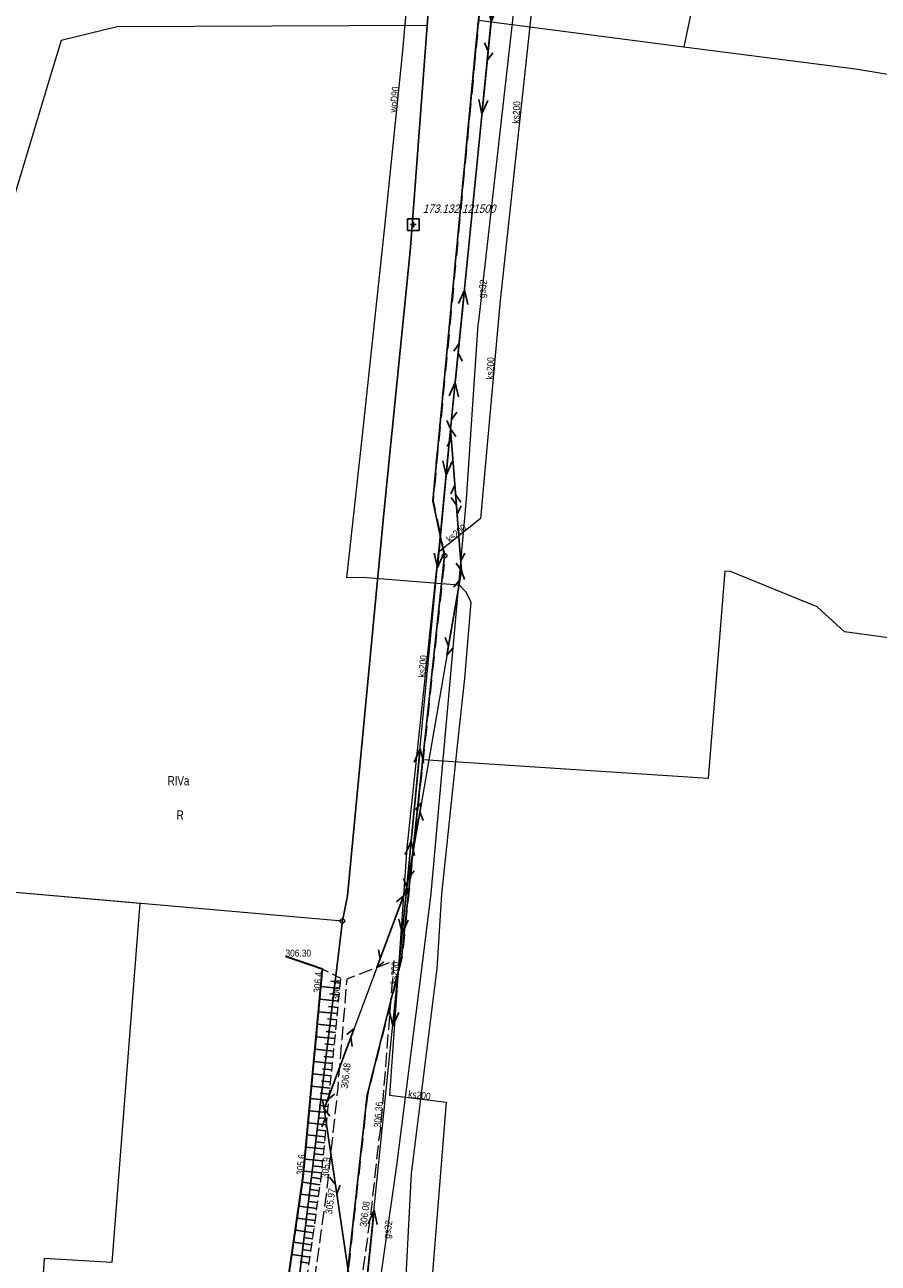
# Model space of a CAD drawing. Header units: metres. Extents: x 7423100 to 7429434, y 5527887 to 5533362.
# Tile 15 of 40: x 7426941 to 7427033, y 5531411 to 5531544. Entities that reach past the tile are written whole.
import ezdxf
from ezdxf.enums import TextEntityAlignment as Align

# ---------------------------------------------------------------- set-up
doc = ezdxf.new("R2010")
doc.units = ezdxf.units.M
doc.header["$MEASUREMENT"] = 0
for name, pattern in [('1.0_0.5', [1.5, 1, -0.5]), ('1.5_0.5', [2, 1.5, -0.5]), ('1.5_1.0', [2.5, 1.5, -1]), ('219-500', [0]), ('suep_nn_500', [0]), ('sutp_500', [0])]:
    doc.linetypes.add(name, pattern=pattern)
doc.layers.get('0').update_dxf_attribs({"color": 2, "linetype": 'CONTINUOUS', "lineweight": 5})
for name, color, linetype in [('000 Inne (niezydentyfikowane)', 7, 'CONTINUOUS'), ('202-punkt graniczny', 7, 'CONTINUOUS'), ('203-punkt graniczny', 7, 'CONTINUOUS'), ('209-oznaczenie konturu klasyfikacyjnego', 7, 'CONTINUOUS'), ('210-oznaczenie konturu użytku gruntowego', 7, 'CONTINUOUS'), ('216-obręb ewidencyjny', 7, 'CONTINUOUS'), ('217-kontur klasyfikacyjny', 7, 'CONTINUOUS'), ('218-kontur użytku gruntowego', 7, 'CONTINUOUS'), ('219-działka ewidencyjna', 7, 'CONTINUOUS'), ('jezdnia', 7, 'CONTINUOUS'), ('ogrodzenie trwałe', 7, 'CONTINUOUS'), ('pikieta naturalna', 7, 'CONTINUOUS'), ('pikieta naturalna-Atr2', 7, 'CONTINUOUS'), ('pikieta sztuczna', 7, 'CONTINUOUS'), ('pikieta sztuczna-Atr2', 7, 'CONTINUOUS'), ('przewód elektroenergetyczny niskiego napięcia', 7, 'CONTINUOUS'), ('przewód gazowy', 7, 'CONTINUOUS'), ('przewód gazowy-Atr1', 7, 'CONTINUOUS'), ('przewód kanalizacyjny', 7, 'CONTINUOUS'), ('przewód kanalizacyjny-Atr1', 7, 'CONTINUOUS'), ('przewód telekomunikacyjny napowietrzny', 7, 'CONTINUOUS'), ('przewód wodociągowy', 7, 'CONTINUOUS'), ('przewód wodociągowy-Atr1', 7, 'CONTINUOUS'), ('skarpa nieumocniona', 7, 'CONTINUOUS'), ('Szczegółowa osnowa geodezyjna pozioma', 7, 'CONTINUOUS'), ('Szczegółowa osnowa geodezyjna pozioma-Atr103', 7, 'CONTINUOUS')]:
    doc.layers.add(name, color=color, linetype=linetype)
doc.styles.get("Standard").update_dxf_attribs({"font": 'Working1250.shx', "width": 0.75})
doc.linetypes.add('902-500', pattern='A,3.75,0,[1,ksztalty.shx,S=0.5,R=0,X=0,Y=0],3.75', length=7.5)

# ---------------------------------------------------------------- blocks, each defined once
blk = doc.blocks.new('202')
at = {"color": 0, "linetype": 'Continuous', "lineweight": 0}
blk.add_circle((0, 0), 0.25, dxfattribs=at)
blk = doc.blocks.new('203')
at = {"linetype": 'Continuous', "lineweight": 0}
h = blk.add_hatch(color=0, dxfattribs=at)
edge = h.paths.add_edge_path()
edge.add_arc((0, 0), 0.045, 0, 360)
blk = doc.blocks.new('SUEP1')
at = {"color": 0, "linetype": 'Continuous'}
for p, q in [((0, 0), (5, 0)), ((5, 0), (3.5, 0.5)), ((5, 0), (3.5, -0.5)), ((5, 0), (15, 0)), ((15, 0), (13.5, 0.5)), ((15, 0), (13.5, -0.5))]:
    blk.add_line(p, q, dxfattribs=at)
blk = doc.blocks.new('SUTP')
at = {"color": 0, "linetype": 'Continuous'}
for p, q in [((0, 0), (0.866, 0.5)), ((0, 0), (9.232, 0)), ((1.866, -0.5), (1, 0)), ((7.366, -0.5), (8.232, 0)), ((9.232, 0), (8.366, 0.5))]:
    blk.add_line(p, q, dxfattribs=at)
blk = doc.blocks.new('PW01')
at = {"linetype": 'Continuous', "lineweight": 13}
h = blk.add_hatch(color=0, dxfattribs=at)
edge = h.paths.add_edge_path()
edge.add_arc((0, 0), 0.045, 0, 360)
blk = doc.blocks.new('OSSP')
at = {"color": 0}
for p, q in [((-0.626, 0.625), (-0.626, -0.625)), ((-0.626, 0.625), (-0.626, -0.625)), ((0.624, 0.625), (-0.626, 0.625)), ((0.624, 0.625), (-0.626, 0.625)), ((0.3, 0), (-0.3, 0)), ((0.3, 0), (-0.3, 0)), ((0, -0.3), (0, 0.3)), ((0, -0.3), (0, 0.3)), ((0.624, -0.625), (0.624, 0.625)), ((0.624, -0.625), (0.624, 0.625)), ((-0.626, -0.625), (0.624, -0.625)), ((-0.626, -0.625), (0.624, -0.625))]:
    blk.add_line(p, q, dxfattribs=at)

msp = doc.modelspace()

# ---------------------------------------------------------------- linework, layer by layer
at = {"layer": '000 Inne (niezydentyfikowane)', "color": 7, "linetype": 'Continuous', "lineweight": 25, "flags": 128}
for points in [[(7426974.9, 5531441.2), (7426973.87, 5531441.3)], [(7426974.83, 5531440.52), (7426972.79, 5531440.72)], [(7426974.77, 5531439.84), (7426973.74, 5531439.94)], [(7426974.7, 5531439.16), (7426972.66, 5531439.36)], [(7426974.63, 5531438.48), (7426973.61, 5531438.58)], [(7426974.56, 5531437.81), (7426972.53, 5531438.01)], [(7426974.5, 5531437.13), (7426973.48, 5531437.23)], [(7426974.43, 5531436.46), (7426972.41, 5531436.66)], [(7426974.36, 5531435.78), (7426973.35, 5531435.88)], [(7426974.3, 5531435.11), (7426972.28, 5531435.31)], [(7426974.23, 5531434.44), (7426973.22, 5531434.54)], [(7426974.16, 5531433.77), (7426972.16, 5531433.97)], [(7426974.1, 5531433.11), (7426973.1, 5531433.2)], [(7426974.03, 5531432.44), (7426972.03, 5531432.64)], [(7426973.97, 5531431.77), (7426972.97, 5531431.87)], [(7426973.9, 5531431.11), (7426971.91, 5531431.31)], [(7426973.84, 5531430.45), (7426972.84, 5531430.55)], [(7426973.77, 5531429.79), (7426971.79, 5531429.98)], [(7426973.7, 5531429.13), (7426972.71, 5531429.23)], [(7426973.64, 5531428.47), (7426971.66, 5531428.66)], [(7426973.57, 5531427.81), (7426972.59, 5531427.91)], [(7426973.51, 5531427.16), (7426971.54, 5531427.35)], [(7426973.44, 5531426.5), (7426972.46, 5531426.6)], [(7426973.38, 5531425.85), (7426971.42, 5531426.04)], [(7426973.31, 5531425.2), (7426972.34, 5531425.29)], [(7426973.25, 5531424.55), (7426971.3, 5531424.74)], [(7426973.19, 5531423.9), (7426972.21, 5531423.99)], [(7426973.12, 5531423.25), (7426971.18, 5531423.44)], [(7426973.06, 5531422.6), (7426972.09, 5531422.7)], [(7426972.99, 5531421.96), (7426971.06, 5531422.15)], [(7426972.93, 5531421.31), (7426971.96, 5531421.41)], [(7426972.71, 5531419.39), (7426970.79, 5531419.65)], [(7426972.87, 5531420.67), (7426970.94, 5531420.86)], [(7426972.8, 5531420.03), (7426971.84, 5531420.16)], [(7426972.53, 5531418.1), (7426970.6, 5531418.37)], [(7426972.62, 5531418.74), (7426971.66, 5531418.88)], [(7426972.35, 5531416.81), (7426970.42, 5531417.08)], [(7426972.44, 5531417.46), (7426971.48, 5531417.59)], [(7426972.17, 5531415.52), (7426970.23, 5531415.79)], [(7426972.26, 5531416.17), (7426971.29, 5531416.3)], [(7426971.99, 5531414.22), (7426970.04, 5531414.49)], [(7426972.08, 5531414.87), (7426971.11, 5531415.01)], [(7426971.81, 5531412.91), (7426969.85, 5531413.19)], [(7426971.9, 5531413.57), (7426970.92, 5531413.7)], [(7426971.62, 5531411.6), (7426969.66, 5531411.88)], [(7426971.71, 5531412.26), (7426970.73, 5531412.4)], [(7426971.53, 5531410.95), (7426970.55, 5531411.08)]]:
    msp.add_lwpolyline(points, dxfattribs=at)
at = {"layer": '216-obręb ewidencyjny', "color": 7, "linetype": '1.5_1.0', "lineweight": 35, "flags": 128}
msp.add_lwpolyline([(7427465.39, 5530971.07), (7427486.65, 5530995.8), (7427495.11, 5531008.66), (7427506.55, 5531022.56), (7427519.92, 5531035.82), (7427519.91, 5531036.3), (7427540.59, 5531050.32), (7427543.86, 5531052.19), (7427571.29, 5531067.83), (7427590.31, 5531078.09), (7427613.86, 5531090.36), (7427646.86, 5531111.52), (7427660.42, 5531115.01), (7427662.16, 5531129.96), (7427666.71, 5531148.13), (7427670.68, 5531162.93), (7427670.94, 5531163.89), (7427672.3, 5531168.8), (7427678.26, 5531190.44), (7427681.76, 5531206.54), (7427682.92, 5531211.85), (7427685.79, 5531222.97), (7427687.08, 5531227.98), (7427693.27, 5531251.97), (7427696.49, 5531267.22), (7427697.15, 5531271.2), (7427705.01, 5531310.69), (7427706.98, 5531318.96), (7427709.16, 5531328.11), (7427710.97, 5531335.69), (7427711.99, 5531339.94), (7427715.7, 5531355.5), (7427716.72, 5531359.77), (7427717.33, 5531364), (7427719.63, 5531379.83), (7427720.91, 5531389.52), (7427720.1, 5531400.42), (7427722.9, 5531410.64), (7427724.18, 5531415.32), (7427734.05, 5531441.54), (7427734.54, 5531443.09), (7427737.48, 5531452.46), (7427746.03, 5531479.69), (7427750.79, 5531494.86), (7427755.27, 5531510.07), (7427764.29, 5531529.18), (7427769.04, 5531539.24), (7427783.7, 5531570.71), (7427800.96, 5531607.54), (7427810.14, 5531623.35), (7427817.05, 5531636.63), (7427820.22, 5531642.47), (7427823.76, 5531648.03), (7427828.76, 5531655.37), (7427835.75, 5531664.29), (7427847.7, 5531677.49), (7427857.3, 5531686.9), (7427863.35, 5531692.87), (7427866.84, 5531696.83), (7427873.21, 5531704.1), (7427875.02, 5531705.91), (7427875.9, 5531707), (7427877.05, 5531708.44), (7427882.64, 5531718.45), (7427883.93, 5531724.65), (7427887.73, 5531737.45), (7427891.69, 5531759.66), (7427891.48, 5531770.46), (7427892.27, 5531774.96), (7427890.97, 5531788.46), (7427890.75, 5531791.66), (7427885.03, 5531805.66), (7427884.53, 5531810.46), (7427884.63, 5531821.26), (7427891.42, 5531829.87), (7427906.99, 5531843.29), (7427916.38, 5531849.6), (7427929.99, 5531858.62), (7427946.45, 5531871.55), (7427946.91, 5531871.91), (7427951.16, 5531875.24), (7427948.04, 5531885.94), (7427960.54, 5531891.76), (7427964.44, 5531893.96), (7427978.13, 5531902.58), (7427991.32, 5531911), (7427995.73, 5531914.4), (7427996.71, 5531915.9), (7428010.31, 5531933.22), (7428022.68, 5531948.64), (7428034.97, 5531962.18), (7428048.85, 5531977.47), (7428055.64, 5531984.98), (7428067.62, 5531997.2), (7428088.07, 5532025.51), (7428095.13, 5532035.33), (7428118.02, 5532068.16), (7428124.13, 5532078.7), (7428127.6, 5532086.43), (7428137.36, 5532105.5), (7428146.28, 5532123.5), (7428156.46, 5532144.02), (7428165.92, 5532158.25), (7428174.92, 5532171.78), (7428184.81, 5532186.66), (7428197.91, 5532202.59), (7428203.6, 5532209.48), (7428212.77, 5532220.89), (7428222.36, 5532235.31), (7428227.59, 5532243.5), (7428239.65, 5532262.38), (7428262.18, 5532297.65), (7428262.89, 5532298.76), (7428267.28, 5532305.27), (7428280.85, 5532326.69), (7428294.78, 5532347.64), (7428302.22, 5532358.82), (7428306.83, 5532365.67), (7428308.41, 5532368.04), (7428310.22, 5532370.36), (7428313.2, 5532374.23), (7428314.71, 5532376.31), (7428318.18, 5532381.07), (7428330.97, 5532398.67), (7428340.32, 5532409.75), (7428341.48, 5532411.12), (7428357.54, 5532430.19), (7428358.07, 5532430.74), (7428411.8, 5532486.32), (7428420.17, 5532494.97), (7428420.71, 5532514.43), (7428420.95, 5532523.18), (7428421.59, 5532527.21), (7428425.03, 5532549.05), (7428428.58, 5532569.99), (7428428.82, 5532571.49), (7428433.55, 5532592.4), (7428433.7, 5532593.44), (7428439.72, 5532619.61), (7428441.16, 5532625.98), (7428447.68, 5532655.92), (7428448.85, 5532661.03), (7428450.4, 5532665.64), (7428456.16, 5532686.26), (7428464.05, 5532721.04), (7428466.61, 5532731.38), (7428471.44, 5532750.92), (7428477.31, 5532786.2), (7428477.75, 5532788.76), (7428481.61, 5532811.28), (7428485.02, 5532830.33), (7428485.96, 5532835.64), (7428489.02, 5532852.8), (7428491.88, 5532884.65), (7428490.49, 5532905.24), (7428489.9, 5532907.75), (7428488.34, 5532914.39), (7428477.51, 5532960.55), (7428474.58, 5532973.05), (7428466, 5532997.55), (7428463.57, 5533004.48), (7428458.75, 5533013.92), (7428458.62, 5533014.17), (7428456.91, 5533017.43), (7428443.52, 5533043.76), (7428441.89, 5533047.26), (7428432.02, 5533068.57), (7428429.1, 5533071.41), (7428421.46, 5533086.24), (7428417.65, 5533092.55), (7428416.37, 5533094.67), (7428407.6, 5533109.19), (7428399.88, 5533122.56), (7428399, 5533122.14), (7428384.14, 5533113.56), (7428358.23, 5533099.08), (7428353.17, 5533095.29), (7428350.35, 5533093.25), (7428346.37, 5533087.46), (7428335.97, 5533072.33), (7428323.99, 5533067.92), (7428302.18, 5533062.69), (7428276.87, 5533061.14), (7428266.59, 5533051.05), (7428253.59, 5533046.43), (7428242.99, 5533044.21), (7428237.11, 5533042.98), (7428216.6, 5533038.69), (7428207.43, 5533032.49), (7428201.31, 5533028.37), (7428186.87, 5533034.21), (7428178.41, 5533037.64), (7428168.31, 5533043.53), (7428156.68, 5533050.32), (7428152.08, 5533051.21), (7428139.57, 5533053.7), (7428130.77, 5533054.49), (7428119.27, 5533054.07), (7428110.39, 5533057.64), (7428098.36, 5533062.45), (7428085.46, 5533065.12), (7428082.36, 5533065.74), (7428081.89, 5533065.84), (7428070.35, 5533068.22), (7428061.98, 5533066.4), (7428048.15, 5533063.39), (7428038.77, 5533047.18), (7428032.37, 5533043.17), (7428026.27, 5533043.06), (7428020.58, 5533038.95), (7428010.18, 5533037.34), (7428004.88, 5533032.35), (7428000.78, 5533031.33), (7427991.37, 5533039.32), (7427978.58, 5533036.3), (7427952.09, 5533018.67), (7427941.39, 5533020.76), (7427919.92, 5533006.23), (7427911, 5533012.52), (7427905.49, 5533014.21), (7427886.6, 5533008.59), (7427878.01, 5533000.38), (7427860.42, 5533000.76), (7427856.1, 5533001.85), (7427848.81, 5532996.66), (7427844.63, 5532991.34), (7427833.61, 5532990.73), (7427830.19, 5532991.64), (7427821.61, 5532993.91), (7427801.42, 5532985.49), (7427799.22, 5532979.48), (7427785.84, 5532966.97), (7427779.24, 5532967.86), (7427772.74, 5532960.45), (7427767.37, 5532956.38), (7427761.35, 5532951.84), (7427743.15, 5532949.01), (7427722.47, 5532935.19), (7427714.87, 5532934.58), (7427709.39, 5532926.54), (7427704.5, 5532919.36), (7427708.29, 5532915.77), (7427670.41, 5532894.32), (7427670.93, 5532880.52), (7427657.14, 5532869.3), (7427642.64, 5532867.08), (7427645.86, 5532850.69), (7427643.03, 5532847), (7427633.28, 5532834.37), (7427615.99, 5532825.25), (7427601.39, 5532824.63), (7427597.79, 5532823.93), (7427581.3, 5532814.61), (7427580.3, 5532810.2), (7427580.42, 5532795), (7427576.24, 5532791), (7427570.13, 5532794.22), (7427563.82, 5532792.78), (7427562.43, 5532787.98), (7427561.24, 5532774.38), (7427551.65, 5532769.58), (7427547.26, 5532760.96), (7427544.28, 5532754.15), (7427533.08, 5532741.74), (7427525.48, 5532737.93), (7427518.21, 5532726.52), (7427513.32, 5532717.41), (7427504.52, 5532717.4), (7427487.72, 5532704.38), (7427495.32, 5532704.29), (7427498.54, 5532689.89), (7427484.95, 5532677.28), (7427484.98, 5532651.87), (7427464.18, 5532651.45), (7427460.58, 5532649.84), (7427460.99, 5532643.84), (7427465.4, 5532634.15), (7427460.42, 5532613.54), (7427455.72, 5532615.13), (7427452.43, 5532610.13), (7427448.23, 5532604.02), (7427444.65, 5532592.42), (7427427.06, 5532617.78), (7427421.61, 5532625.63), (7427420.8, 5532626.79), (7427411.78, 5532658.19), (7427364.62, 5532687.57), (7427347.71, 5532698.11), (7427346.79, 5532699.21), (7427344.7, 5532701.4), (7427342.3, 5532704.01), (7427333.69, 5532713.7), (7427318.37, 5532727.88), (7427303.07, 5532740.88), (7427298.11, 5532747.05), (7427296.37, 5532749.08), (7427268.49, 5532781.32), (7427267.82, 5532783.26), (7427259.56, 5532807), (7427252.16, 5532814.12), (7427243.84, 5532820.46), (7427230.79, 5532830.42), (7427219.84, 5532834.08), (7427209.87, 5532841.08), (7427193.37, 5532852.69), (7427182.89, 5532860), (7427174.62, 5532859.49), (7427145.07, 5532858.45), (7427135.91, 5532866.04), (7427132.23, 5532869.46), (7427126.09, 5532875.17), (7427076.64, 5532870.89), (7427049.99, 5532868.58), (7427047.59, 5532868.37), (7427026.08, 5532874.55), (7427016.08, 5532860.54), (7427008.18, 5532860.73), (7426998.37, 5532865.01), (7426993.57, 5532865.31), (7426989.58, 5532862.4), (7426988.78, 5532860.4), (7426986.29, 5532851.8), (7426984.19, 5532848.5), (7426982.39, 5532847.69), (7426978.39, 5532847.49), (7426977.09, 5532848.19), (7426969.09, 5532851.58), (7426959.87, 5532862.77), (7426953.16, 5532871.16), (7426945.26, 5532873.55), (7426936.06, 5532873.14), (7426920.57, 5532864.42), (7426901.08, 5532863.8), (7426886.66, 5532866.48), (7426858.04, 5532878.55), (7426848.24, 5532881.24), (7426836.84, 5532880.62), (7426827.84, 5532879.91), (7426830.51, 5532900.52), (7426808.91, 5532900.59), (7426800.31, 5532895.22), (7426796.37, 5532893.4), (7426789.7, 5532888.11), (7426781.63, 5532889.28), (7426754.99, 5532893.14), (7426744.12, 5532893.84), (7426734.31, 5532891.8), (7426711.8, 5532899.48), (7426702, 5532898.36), (7426693.7, 5532899.45), (7426692.22, 5532900.2), (7426674.39, 5532909.13), (7426669.98, 5532913.63), (7426663.87, 5532922.12), (7426661.18, 5532925.82), (7426658.16, 5532931.82), (7426655.95, 5532934.41), (7426649.04, 5532945.81), (7426645.83, 5532951.2), (7426640.82, 5532959.4), (7426638.03, 5532965.11), (7426635.21, 5532971.85), (7426627.58, 5532990.09), (7426626.18, 5532991.48), (7426624.88, 5532994.48), (7426623.97, 5532999.48), (7426620.98, 5533006.08), (7426616.87, 5533014.08), (7426614.76, 5533021.27), (7426613.64, 5533026.07), (7426610.63, 5533032.47), (7426608.22, 5533041.77), (7426605.48, 5533049.24), (7426603.61, 5533051.26), (7426592.7, 5533056.75), (7426580.15, 5533046.73), (7426559.81, 5533036.46), (7426519.01, 5533024.9), (7426518.28, 5533023.04), (7426514.97, 5533017.94), (7426514.75, 5533017.59), (7426500.99, 5532994.8), (7426500.35, 5532993.34), (7426498.19, 5532988.31), (7426496.88, 5532985.26), (7426490.01, 5532968.92), (7426485.4, 5532963.11), (7426483.96, 5532961.5), (7426472.92, 5532949.1), (7426472.15, 5532948.45), (7426452.58, 5532932.24), (7426428.19, 5532912.05), (7426404.95, 5532894.16), (7426397.78, 5532889.1), (7426388.33, 5532882.33), (7426375.2, 5532872.72), (7426353.34, 5532856.95), (7426347.97, 5532853.12), (7426324.46, 5532836.35), (7426308.66, 5532825.84), (7426302.59, 5532821.82), (7426280.93, 5532806.53), (7426256.54, 5532788.68), (7426246.89, 5532772.58), (7426238.77, 5532759.05), (7426236.22, 5532754.79), (7426233.15, 5532748.09), (7426223.08, 5532729.89), (7426207.6, 5532686.75), (7426205.22, 5532668.96), (7426205.34, 5532656.24), (7426209.96, 5532635.56), (7426270.77, 5532631.12), (7426295.38, 5532629.65), (7426305.25, 5532629.45), (7426316.44, 5532629.22), (7426328.89, 5532628.97), (7426383.49, 5532627.84), (7426385.49, 5532624.62), (7426413.22, 5532606.59), (7426432.44, 5532579.29), (7426443.17, 5532570.44), (7426447.97, 5532566.55), (7426451.02, 5532567.14), (7426461.37, 5532569.14), (7426478.18, 5532564.16), (7426480.97, 5532561.23), (7426483.68, 5532558.37), (7426512.71, 5532536.9), (7426518.25, 5532525.75), (7426527.4, 5532507.34), (7426528.95, 5532504.21), (7426550.34, 5532513.94), (7426578.56, 5532504.07), (7426582.06, 5532504.15), (7426613.86, 5532504.82), (7426617.75, 5532514.72), (7426623.85, 5532512.23), (7426648.75, 5532521.26), (7426655.66, 5532511.37), (7426666.78, 5532507.62), (7426670.47, 5532506.38), (7426687.18, 5532509.1), (7426688.46, 5532513.51), (7426696.31, 5532513.53), (7426710.76, 5532513.53), (7426713.35, 5532512.17), (7426715.28, 5532511.14), (7426718.81, 5532512.36), (7426724.26, 5532514.25), (7426729.27, 5532506.35), (7426741.47, 5532506.27), (7426752.07, 5532508.72), (7426762.57, 5532501.94), (7426771, 5532487.04), (7426784.58, 5532482.07), (7426784.61, 5532480.06), (7426784.74, 5532475.23), (7426798.04, 5532465.6), (7426803.52, 5532472.24), (7426815.21, 5532479.25), (7426817.5, 5532488.26), (7426823.9, 5532489.19), (7426833.5, 5532490.58), (7426844.71, 5532486.59), (7426861.41, 5532486.81), (7426874.15, 5532476.26), (7426878.53, 5532472.63), (7426886.83, 5532474.04), (7426887.52, 5532483.34), (7426894.84, 5532477.35), (7426905.33, 5532474.36), (7426924.83, 5532475.68), (7426948.46, 5532452.04), (7426964.32, 5532445.33), (7426976.98, 5532439.97), (7426984.88, 5532440.72), (7426988.48, 5532440.66), (7426992.18, 5532439.66), (7426995.88, 5532437.76), (7426977.65, 5532403.01), (7426962.67, 5532374.42), (7426960.36, 5532369.95), (7426955.2, 5532359.9), (7426924.94, 5532300.98), (7426921.45, 5532292.26), (7426919.66, 5532283.66), (7426917.17, 5532271.65), (7426911.31, 5532227.57), (7426911.15, 5532226.39), (7426909.94, 5532217.32), (7426909.34, 5532212.84), (7426904.97, 5532190.63), (7426902.69, 5532174.22), (7426892.77, 5532101.7), (7426892.48, 5532099.71), (7426891.98, 5532096.3), (7426902.63, 5532060.9), (7426905.03, 5532052.91), (7426908.77, 5532035.02), (7426912.8, 5532004.4), (7426914, 5531995.32), (7426900.71, 5531976.53), (7426903.32, 5531976.09), (7426918.79, 5531973.49), (7426934.31, 5531960.45), (7426940.15, 5531954.66), (7426947.86, 5531949.55), (7426956.74, 5531945.34), (7426966.06, 5531940.92), (7426985.89, 5531931.5), (7426992.71, 5531925.4), (7427008.28, 5531920.67), (7427008.58, 5531920.57), (7427018.94, 5531917.44), (7427022.51, 5531916.34), (7427036.52, 5531909.46), (7427039.97, 5531904.23), (7427045.05, 5531896.56), (7427045.71, 5531886.51), (7427046.93, 5531869.5), (7427039.34, 5531861.65), (7427039.77, 5531849.58), (7427058.41, 5531833.42), (7427069.04, 5531835.52), (7427077.31, 5531833.2), (7427066.34, 5531809.48), (7427059.22, 5531795.17), (7427047.43, 5531771.5), (7427030.72, 5531737.93), (7427030.13, 5531733.63), (7427029.43, 5531731.43), (7427022.66, 5531709.42), (7427019.27, 5531700.11), (7427014.28, 5531685.4), (7427001.92, 5531652.59), (7427000.53, 5531646.58), (7426999.52, 5531641.61), (7426998.23, 5531631.7), (7426991.78, 5531594.74), (7426991.4, 5531583.17), (7426990.27, 5531566.87), (7426990.24, 5531550.36), (7426989.73, 5531544.77), (7426987.64, 5531522.63), (7426985.96, 5531504.82), (7426984.82, 5531493.03), (7426986.1, 5531487.11), (7426981.47, 5531443.78), (7426977.76, 5531429.02), (7426975.05, 5531404.33), (7426975.44, 5531396.13), (7426974.63, 5531391.34), (7426974.71, 5531388.72), (7426973.15, 5531375.95), (7426972.52, 5531370.17), (7426972.26, 5531369.28), (7426962.42, 5531315.6), (7426962.3, 5531314.96), (7426956.92, 5531271.95), (7426953.08, 5531240.63), (7426952.41, 5531236), (7426949.55, 5531199.94), (7426949.29, 5531182.09), (7426948.67, 5531151.75), (7426948.83, 5531077.97), (7426948.89, 5531052.46), (7426949, 5531044.75), (7426949.06, 5531042.26), (7426959.47, 5531041.2), (7426967.17, 5531051.07), (7426975.56, 5531047.46), (7426974.73, 5531037.81), (7426977.82, 5531034.33), (7426975.26, 5531028.98), (7426976.11, 5531028.3), (7426977.17, 5531027.68), (7426986.27, 5531024.3), (7426986.18, 5531016.79), (7426989.75, 5531012.82), (7427001.99, 5531013.1), (7427006.48, 5531017.32), (7427011.17, 5531013.73), (7427012.99, 5531012.33), (7427014.48, 5530985.54), (7427014.74, 5530981.13), (7427020.54, 5530971.03), (7427033.35, 5530964.15), (7427038.55, 5530958.35), (7427040.32, 5530950.17), (7427041.57, 5530944.36), (7427041.49, 5530941.06), (7427040.68, 5530937.35), (7427039.38, 5530934.35), (7427037.7, 5530932.55), (7427037.39, 5530931.15), (7427038.89, 5530929.65), (7427043.79, 5530929.36), (7427042.62, 5530906.75), (7427051.9, 5530896.56), (7427056.64, 5530891.37), (7427059.44, 5530890.87), (7427061.75, 5530893.09), (7427064.44, 5530892.38), (7427063.86, 5530884.68), (7427067.06, 5530868.79), (7427069.58, 5530856.38), (7427067.98, 5530854.38), (7427063.19, 5530847.37), (7427071.19, 5530845.18), (7427067.66, 5530826.85), (7427066.52, 5530820.97), (7427074.23, 5530812.38), (7427075.63, 5530812.48), (7427078.76, 5530815.4), (7427081.33, 5530817.79), (7427083.13, 5530817.69), (7427089.73, 5530814.8), (7427090.84, 5530809.4), (7427095.06, 5530803.62), (7427099.57, 5530799.35), (7427102.05, 5530797.01), (7427110.17, 5530781.02), (7427111.98, 5530775.52), (7427113.88, 5530773.62), (7427119.56, 5530767.9), (7427122.91, 5530764.53), (7427126.31, 5530751.64), (7427126.72, 5530742.44), (7427127.63, 5530738.44), (7427128.73, 5530735.94), (7427135.94, 5530727.75), (7427138.95, 5530721.45), (7427141.45, 5530718.85), (7427147.76, 5530713.76), (7427152.67, 5530706.46), (7427153.17, 5530702.86), (7427152.87, 5530700.66), (7427151.68, 5530696.86), (7427148.68, 5530694.86), (7427140.3, 5530690.45), (7427133.89, 5530685.24), (7427126.01, 5530681.43), (7427126.1, 5530678.63), (7427128.3, 5530677.73), (7427134.8, 5530674.94), (7427139.71, 5530670.44), (7427147.22, 5530663.75), (7427153.83, 5530656.66), (7427155.34, 5530654.95), (7427157.53, 5530652.46), (7427162.16, 5530642.77), (7427165.25, 5530637.97), (7427175.76, 5530629.58), (7427178.57, 5530624.69), (7427180.77, 5530624.69), (7427186.27, 5530626.91), (7427192.08, 5530616), (7427189.19, 5530606.6), (7427188.9, 5530598.51), (7427185.31, 5530590.49), (7427185.03, 5530585.49), (7427186.32, 5530580.79), (7427186.94, 5530577.59), (7427200.13, 5530577.71), (7427212.92, 5530668.53), (7427222.92, 5530667.54), (7427239.22, 5530668.36), (7427254.72, 5530669.58), (7427272.1, 5530672.58), (7427285.02, 5530674.82), (7427292.63, 5530716.94), (7427299.23, 5530754.84), (7427307.45, 5530788.08), (7427314.93, 5530810.57), (7427327.03, 5530840.89), (7427342.59, 5530870.71), (7427344.82, 5530872.71), (7427348.58, 5530876.1), (7427360.47, 5530886.83), (7427372.76, 5530897.35), (7427375.04, 5530899.22), (7427399.94, 5530919.58), (7427404.64, 5530923.21), (7427411.42, 5530928.44), (7427415.71, 5530931.74), (7427439.25, 5530950.63), (7427447.3, 5530955.64)], close=True, dxfattribs=at)
at = {"layer": '217-kontur klasyfikacyjny', "color": 92, "linetype": 'Continuous', "lineweight": 18, "flags": 128}
for points in [[(7427012.86, 5531546.67), (7427011.86, 5531541.9)], [(7426950.87, 5531544.03), (7426944.82, 5531542.56)], [(7426984.22, 5531544.19), (7426950.87, 5531544.03)], [(7426982.49, 5531521.24), (7426984.22, 5531544.19)], [(7426944.82, 5531542.56), (7426943.7, 5531538.81)], [(7427011.86, 5531541.9), (7427030.31, 5531539.51)], [(7426943.7, 5531538.81), (7426932.4, 5531501.29)], [(7427030.31, 5531539.51), (7427061.88, 5531534.34)], [(7426982.39, 5531519.9), (7426982.49, 5531521.24)], [(7426979.64, 5531492.4), (7426982.39, 5531519.9)], [(7426975.64, 5531450.47), (7426979.64, 5531492.4)], [(7427016.25, 5531485.43), (7427014.46, 5531463.13)], [(7427016.86, 5531485.4), (7427016.25, 5531485.43)], [(7427026.18, 5531481.61), (7427016.86, 5531485.4)], [(7427029.15, 5531478.91), (7427026.18, 5531481.61)], [(7427043.09, 5531477.01), (7427029.15, 5531478.91)], [(7426983.75, 5531465.13), (7426981.47, 5531443.78)], [(7427014.46, 5531463.13), (7426983.75, 5531465.13)], [(7426975.1, 5531447.78), (7426975.64, 5531450.47)], [(7426968.78, 5531395.68), (7426975.1, 5531447.78)], [(7426981.47, 5531443.78), (7426977.76, 5531429.02)], [(7426977.76, 5531429.02), (7426975.05, 5531404.33)]]:
    msp.add_lwpolyline(points, dxfattribs=at)
at = {"layer": '218-kontur użytku gruntowego', "color": 3, "linetype": 'Continuous', "lineweight": 18, "flags": 128}
for points in [[(7426984.46, 5531547.33), (7426984.22, 5531544.19)], [(7426950.87, 5531544.03), (7426944.82, 5531542.56)], [(7426984.22, 5531544.19), (7426950.87, 5531544.03)], [(7426982.49, 5531521.24), (7426984.22, 5531544.19)], [(7426984.22, 5531544.19), (7426982.49, 5531521.24)], [(7426989.44, 5531541.64), (7426989.73, 5531544.77)], [(7426989.73, 5531544.77), (7427011.86, 5531541.9)], [(7426944.82, 5531542.56), (7426943.7, 5531538.81)], [(7426988.89, 5531535.86), (7426989.44, 5531541.64)], [(7427011.86, 5531541.9), (7427030.31, 5531539.51)], [(7426943.7, 5531538.81), (7426932.4, 5531501.29)], [(7427030.31, 5531539.51), (7427061.88, 5531534.34)], [(7426987.85, 5531524.89), (7426988.89, 5531535.86)], [(7426987.64, 5531522.63), (7426987.85, 5531524.89)], [(7426985.96, 5531504.82), (7426987.64, 5531522.63)], [(7426982.39, 5531519.9), (7426982.49, 5531521.24)], [(7426982.49, 5531521.24), (7426982.39, 5531519.9)], [(7426979.64, 5531492.4), (7426982.39, 5531519.9)], [(7426982.39, 5531519.9), (7426979.64, 5531492.4)], [(7426984.82, 5531493.03), (7426985.96, 5531504.82)], [(7426986.1, 5531487.11), (7426984.82, 5531493.03)], [(7426975.64, 5531450.47), (7426979.64, 5531492.4)], [(7426979.64, 5531492.4), (7426975.64, 5531450.47)], [(7426981.47, 5531443.78), (7426986.1, 5531487.11)], [(7427016.25, 5531485.43), (7427014.46, 5531463.13)], [(7427016.86, 5531485.4), (7427016.25, 5531485.43)], [(7427026.18, 5531481.61), (7427016.86, 5531485.4)], [(7427029.15, 5531478.91), (7427026.18, 5531481.61)], [(7427043.09, 5531477.01), (7427029.15, 5531478.91)], [(7426983.75, 5531465.13), (7426981.47, 5531443.78)], [(7427014.46, 5531463.13), (7426983.75, 5531465.13)], [(7426933.76, 5531451.42), (7426953.3, 5531449.7)], [(7426975.1, 5531447.78), (7426975.64, 5531450.47)], [(7426975.64, 5531450.47), (7426975.1, 5531447.78)], [(7426953.3, 5531449.7), (7426950.27, 5531411.01)], [(7426968.78, 5531395.68), (7426975.1, 5531447.78)], [(7426975.1, 5531447.78), (7426968.78, 5531395.68)], [(7426981.47, 5531443.78), (7426977.76, 5531429.02)], [(7426977.76, 5531429.02), (7426981.47, 5531443.78)], [(7426977.76, 5531429.02), (7426975.05, 5531404.33)], [(7426975.05, 5531404.33), (7426977.76, 5531429.02)], [(7426943.01, 5531411.44), (7426941.36, 5531386.53)], [(7426950.27, 5531411.01), (7426943.01, 5531411.44)]]:
    msp.add_lwpolyline(points, dxfattribs=at)
at = {"layer": '219-działka ewidencyjna', "color": 7, "linetype": '219-500', "lineweight": 18, "flags": 128}
for points in [[(7426984.22, 5531544.19), (7426984.46, 5531547.33)], [(7426984.22, 5531544.19), (7426982.49, 5531521.24)], [(7426989.73, 5531544.77), (7426987.64, 5531522.63)], [(7426987.64, 5531522.63), (7426985.96, 5531504.82)], [(7426982.39, 5531519.9), (7426982.49, 5531521.24)], [(7426979.64, 5531492.4), (7426982.39, 5531519.9)], [(7426985.96, 5531504.82), (7426984.82, 5531493.03)], [(7426984.82, 5531493.03), (7426986.1, 5531487.11)], [(7426975.64, 5531450.47), (7426979.64, 5531492.4)], [(7426986.1, 5531487.11), (7426981.47, 5531443.78)], [(7426933.76, 5531451.42), (7426975.1, 5531447.78)], [(7426975.64, 5531450.47), (7426975.1, 5531447.78)], [(7426968.78, 5531395.68), (7426975.1, 5531447.78)], [(7426981.47, 5531443.78), (7426977.76, 5531429.02)], [(7426977.76, 5531429.02), (7426975.05, 5531404.33)]]:
    msp.add_lwpolyline(points, dxfattribs=at)
at = {"layer": 'jezdnia', "color": 7, "linetype": '1.5_0.5', "lineweight": 18, "flags": 128}
msp.add_lwpolyline([(7426798.18, 5531304.66), (7426804.02, 5531307.71), (7426808.43, 5531309.57), (7426811.04, 5531310.79), (7426814.56, 5531312.2), (7426819.86, 5531314.32), (7426822.59, 5531315.44), (7426824.98, 5531316.49), (7426828.65, 5531318.01), (7426832.8, 5531320.03), (7426837.79, 5531322.64), (7426842.5, 5531325.49), (7426850.21, 5531330.43), (7426855.47, 5531334.03), (7426865.84, 5531341.53), (7426869.56, 5531344.16), (7426873.72, 5531347.18), (7426877.08, 5531349.53), (7426883.24, 5531353.7), (7426888.7, 5531357.25), (7426893.54, 5531359.95), (7426900.9, 5531363.46), (7426905.64, 5531365.15), (7426911, 5531366.93), (7426917.58, 5531368.87), (7426922.07, 5531370.06), (7426927.4, 5531371.47), (7426931.71, 5531372.61), (7426934.89, 5531373.39), (7426939.87, 5531374.83), (7426942.85, 5531375.62), (7426947.48, 5531376.88), (7426954.64, 5531379.03), (7426960.02, 5531380.63), (7426962.06, 5531380.9), (7426964.82, 5531381.84), (7426968.16, 5531383.93), (7426972.46, 5531388.05), (7426974.8, 5531396.23), (7426975.7, 5531400.3), (7426976.71, 5531405.48), (7426978.23, 5531416.73), (7426979.11, 5531424.8), (7426979.23, 5531425.39), (7426979.52, 5531428.99), (7426980.67, 5531443.48), (7426975.57, 5531441.51), (7426974.6, 5531429.84), (7426974.35, 5531427.57), (7426973.33, 5531418.06), (7426970.89, 5531400.93), (7426970.01, 5531397.5), (7426969.43, 5531395.42), (7426968.88, 5531394.16), (7426967.8, 5531391.83), (7426966.57, 5531390.25), (7426965.98, 5531389.6), (7426963.85, 5531388.07), (7426962.47, 5531387.21), (7426958.2, 5531385.39), (7426953.77, 5531383.9), (7426941.66, 5531380.54), (7426933.8, 5531378.36), (7426928.73, 5531376.95), (7426925.69, 5531376.06), (7426920.37, 5531374.69), (7426917.93, 5531374.21), (7426913.22, 5531372.9), (7426908.62, 5531371.46), (7426904.07, 5531369.98), (7426899.66, 5531368.32), (7426895.44, 5531366.57), (7426891.92, 5531364.6), (7426882.99, 5531359.42), (7426878.89, 5531356.7), (7426872.66, 5531352.42), (7426866.45, 5531348.05), (7426861.01, 5531344.07), (7426853.92, 5531339.08), (7426847.09, 5531334.35), (7426840.44, 5531330.02), (7426834.88, 5531326.62), (7426830.97, 5531324.67), (7426824.37, 5531321.65), (7426823.07, 5531321.07), (7426817.46, 5531318.64), (7426810.78, 5531315.84), (7426808, 5531314.71), (7426797.99, 5531310.69), (7426794.92, 5531309.14), (7426789.78, 5531305.67), (7426786.67, 5531303.13), (7426784.46, 5531301.28), (7426782.85, 5531299.74), (7426781.51, 5531298.39), (7426777.01, 5531291.72), (7426776.34, 5531290.01), (7426775.79, 5531288.11), (7426775.17, 5531285.71), (7426774.58, 5531282.74), (7426774.03, 5531279.64), (7426773.46, 5531275.63), (7426772.23, 5531268.55), (7426770.55, 5531260.49), (7426768.78, 5531252.54), (7426767.83, 5531248.68), (7426765.91, 5531241.08), (7426764.47, 5531235.8), (7426762.22, 5531227.91), (7426760.44, 5531221.11), (7426758.25, 5531213.36), (7426755.77, 5531203.06), (7426752.44, 5531189.92), (7426751.72, 5531186.72), (7426750.58, 5531181.88), (7426749.56, 5531177.1), (7426746.35, 5531163.39), (7426743.86, 5531151.59), (7426742.3, 5531143.76), (7426740.69, 5531135.5), (7426740.29, 5531132.9), (7426737.74, 5531119.92), (7426735.01, 5531105.5), (7426733.02, 5531095.42), (7426732.72, 5531093.54), (7426730.32, 5531081.63), (7426727.87, 5531070.15), (7426725.06, 5531056.59), (7426723.48, 5531049.63), (7426721.56, 5531040.26), (7426720.27, 5531034.8), (7426715.27, 5531011.98), (7426711.43, 5530994.98), (7426708.84, 5530985.74), (7426707.27, 5530979.91), (7426706, 5530975.11), (7426704.69, 5530970.24), (7426703.05, 5530963.37), (7426701.59, 5530957.76), (7426699.58, 5530950.15), (7426697.97, 5530943.78), (7426695.76, 5530934.89), (7426693.71, 5530926.35), (7426691.77, 5530917.84), (7426691.01, 5530914.55), (7426688.71, 5530904.68), (7426687.91, 5530901.29), (7426687.04, 5530897.12), (7426685.62, 5530890.23), (7426684.25, 5530882.87), (7426682.67, 5530873.67), (7426681.14, 5530865.02), (7426676.22, 5530835.94), (7426675.3, 5530830.96), (7426672.43, 5530815.46), (7426671.43, 5530810.58), (7426669.05, 5530798.78), (7426666.16, 5530785.58), (7426657.1, 5530746.84), (7426655.83, 5530742.17), (7426662.05, 5530745.44), (7426670.99, 5530783.81), (7426673.59, 5530795.86), (7426677.3, 5530813.44), (7426678.67, 5530821.05), (7426681.23, 5530834.6), (7426686.05, 5530863.83), (7426687.77, 5530873.7), (7426688.99, 5530880.76), (7426690.63, 5530889.54), (7426692.74, 5530899.7), (7426693.65, 5530903.94), (7426696.53, 5530916.27), (7426697.91, 5530922.15), (7426699.31, 5530928.31), (7426700.8, 5530934.5), (7426703.9, 5530946.8), (7426704.53, 5530949.28), (7426705.37, 5530952.22), (7426705.41, 5530952.36), (7426706.82, 5530957.95), (7426708.62, 5530964.62), (7426710.12, 5530970.12), (7426711.53, 5530975.65), (7426712.78, 5530980.44), (7426713.4, 5530982.84), (7426720.16, 5531011.2), (7426721.69, 5531017.75), (7426722.14, 5531019.79), (7426722.87, 5531023.35), (7426725.24, 5531034.08), (7426725.66, 5531035.71), (7426728.48, 5531049.21), (7426734.69, 5531077.95), (7426734.87, 5531078.8), (7426738.96, 5531099.35), (7426740.68, 5531108.58), (7426743.54, 5531123.98), (7426745.39, 5531133.52), (7426747.88, 5531146.18), (7426748.94, 5531151.64), (7426750.21, 5531157.75), (7426752.26, 5531166.74), (7426754.66, 5531177.38), (7426758.14, 5531192.49), (7426760.45, 5531202.22), (7426763.11, 5531212.37), (7426766.22, 5531223.37), (7426768.65, 5531232.11), (7426770.25, 5531238.64), (7426772.61, 5531247.76), (7426774.57, 5531256.05), (7426777.45, 5531269.64), (7426778.18, 5531273.65), (7426779.39, 5531280.59), (7426779.92, 5531282.96), (7426781.08, 5531286.44), (7426781.93, 5531288.72), (7426783.95, 5531291.98), (7426786.57, 5531295.24), (7426789.86, 5531298.58), (7426793.82, 5531301.66)], close=True, dxfattribs=at)
at = {"layer": 'ogrodzenie trwałe', "color": 7, "linetype": '902-500', "lineweight": 35, "flags": 128}
msp.add_lwpolyline([(7426941.33, 5531386.64), (7426941.3, 5531383.17), (7426954.9, 5531386.91), (7426959.89, 5531388.85), (7426963.83, 5531391.46), (7426966.62, 5531395.6), (7426967.99, 5531400.47), (7426970.88, 5531420.26), (7426972.96, 5531442.6), (7426968.97, 5531443.95)], dxfattribs=at)
at = {"layer": 'przewód elektroenergetyczny niskiego napięcia', "color": 1, "linetype": 'suep_nn_500', "lineweight": 18, "flags": 128}
for points in [[(7426986.75, 5531500.77), (7426991.6, 5531549.61)], [(7426982.03, 5531451.41), (7426986.75, 5531500.77)], [(7426976.99, 5531401.71), (7426982.03, 5531451.41)]]:
    msp.add_lwpolyline(points, dxfattribs=at)
at = {"layer": 'przewód gazowy', "color": 52, "linetype": 'Continuous', "lineweight": 18, "flags": 128}
msp.add_lwpolyline([(7426976.97, 5531393.68), (7426980.97, 5531421.45), (7426983.57, 5531442.06), (7426984.66, 5531450.74), (7426988.44, 5531493.2), (7426989.72, 5531511.97), (7426989.77, 5531512.36), (7426993.92, 5531548.92), (7426995.77, 5531565.08), (7426995.91, 5531576.94), (7426998.8, 5531593.26), (7426999.27, 5531598.55), (7427006.02, 5531634.73), (7427006.39, 5531637), (7427010.1, 5531646.85), (7427014.72, 5531669.01), (7427014.85, 5531669.19)], dxfattribs=at)
at = {"layer": 'przewód kanalizacyjny', "color": 34, "linetype": 'Continuous', "lineweight": 18, "flags": 128}
msp.add_lwpolyline([(7427011.65, 5531644.83), (7427006.96, 5531627.67), (7427001.21, 5531596.89), (7426993.19, 5531597.66), (7426991.36, 5531564.38), (7426997.37, 5531563.76), (7426992.09, 5531514.58), (7426989.97, 5531491.13), (7426985.41, 5531487.47), (7426982.02, 5531455.64), (7426980.16, 5531429.04), (7426986.28, 5531428.29), (7426984.29, 5531403.65), (7426978.9, 5531378.66), (7426969.44, 5531371.85), (7426962.79, 5531334.43), (7426959.34, 5531313.54), (7426956.2, 5531289.02), (7426953.99, 5531266.14), (7426953.38, 5531261.24), (7426949.16, 5531223.65), (7426947.08, 5531183.97)], dxfattribs=at)
at = {"layer": 'przewód telekomunikacyjny napowietrzny', "color": 30, "linetype": 'sutp_500', "lineweight": 18, "flags": 128}
for points in [[(7426991.6, 5531549.61), (7426986.75, 5531500.77)], [(7426986.75, 5531500.77), (7426987.9, 5531485.48)], [(7426987.9, 5531485.48), (7426982.03, 5531451.41)], [(7426982.03, 5531451.41), (7426973.12, 5531427.55)], [(7426973.12, 5531427.55), (7426976.99, 5531401.71)], [(7426976.99, 5531401.71), (7426973.12, 5531427.55)]]:
    msp.add_lwpolyline(points, dxfattribs=at)
at = {"layer": 'przewód wodociągowy', "color": 5, "linetype": 'Continuous', "lineweight": 18, "flags": 128}
msp.add_lwpolyline([(7426973.87, 5531366.23), (7426975.34, 5531367.05), (7426979.64, 5531372.85), (7426980.99, 5531394.93), (7426981.76, 5531405.88), (7426981.78, 5531406.11), (7426982.53, 5531420.6), (7426985.29, 5531442.68), (7426985.81, 5531450.67), (7426987.52, 5531466.98), (7426988.27, 5531473.87), (7426988.97, 5531482.11), (7426988.39, 5531483.2), (7426987.72, 5531483.91), (7426987.18, 5531483.96), (7426977.28, 5531484.77), (7426975.58, 5531484.72), (7426977.31, 5531500.41), (7426979.64, 5531522.2), (7426981.55, 5531541.09), (7426983.41, 5531561.45)], dxfattribs=at)
at = {"layer": 'skarpa nieumocniona', "color": 7, "linetype": '1.0_0.5', "lineweight": 18, "flags": 128}
msp.add_lwpolyline([(7426974.94, 5531441.6), (7426972.96, 5531442.6), (7426970.88, 5531420.26), (7426967.99, 5531400.47), (7426966.62, 5531395.6), (7426970.1, 5531400.71), (7426972.81, 5531420.1)], close=True, dxfattribs=at)
msp.add_lwpolyline([(7426974.94, 5531441.6), (7426972.96, 5531442.6), (7426970.88, 5531420.26), (7426967.99, 5531400.47), (7426966.62, 5531395.6), (7426970.1, 5531400.71), (7426972.81, 5531420.1)], close=True, dxfattribs=at)

# ---------------------------------------------------------------- block references
at = {"layer": '202-punkt graniczny', "color": 7, "linetype": 'Continuous', "lineweight": 18}
for p in [(7426986.1, 5531487.11), (7426975.1, 5531447.78)]:
    msp.add_blockref('202', p, dxfattribs=at)
at = {"layer": '203-punkt graniczny', "color": 7, "linetype": 'Continuous', "lineweight": 18}
for p in [(7426984.22, 5531544.19), (7426987.64, 5531522.63), (7426982.49, 5531521.24), (7426982.39, 5531519.9), (7426985.96, 5531504.82), (7426984.82, 5531493.03), (7426979.64, 5531492.4), (7426975.64, 5531450.47), (7426981.47, 5531443.78), (7426977.76, 5531429.02)]:
    msp.add_blockref('203', p, dxfattribs=at)
at = {"layer": 'pikieta naturalna', "color": 7, "linetype": 'Continuous', "lineweight": 13}
for p in [(7426972.96, 5531442.6), (7426974.94, 5531441.6), (7426970.88, 5531420.26), (7426972.81, 5531420.1)]:
    msp.add_blockref('PW01', p, dxfattribs=at)
at = {"layer": 'pikieta sztuczna', "color": 7, "linetype": 'Continuous', "lineweight": 13}
for p in [(7426968.97, 5531443.95), (7426974.6, 5531429.84), (7426979.23, 5531425.39), (7426973.33, 5531418.06), (7426978.23, 5531416.73)]:
    msp.add_blockref('PW01', p, dxfattribs=at)
at = {"layer": 'przewód elektroenergetyczny niskiego napięcia', "color": 1, "linetype": 'Continuous', "lineweight": 18}
for p, rotation in [((7426991.6, 5531549.61), 264.329), ((7426986.75, 5531500.77), 84.329), ((7426986.75, 5531500.77), 264.538), ((7426982.03, 5531451.41), 84.538), ((7426982.03, 5531451.41), 264.21), ((7426976.99, 5531401.71), 84.21)]:
    msp.add_blockref('SUEP1', p, dxfattribs=dict(at, rotation=rotation))
at = {"layer": 'przewód telekomunikacyjny napowietrzny', "color": 30, "linetype": 'Continuous', "lineweight": 18}
for p, rotation in [((7426991.6, 5531549.61), 264.329), ((7426986.75, 5531500.77), 84.329), ((7426986.75, 5531500.77), 274.301), ((7426987.9, 5531485.48), 94.301), ((7426987.9, 5531485.48), 260.224), ((7426982.03, 5531451.41), 80.22399999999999), ((7426982.03, 5531451.41), 249.523), ((7426973.12, 5531427.55), 69.523), ((7426973.12, 5531427.55), 278.518)]:
    msp.add_blockref('SUTP', p, dxfattribs=dict(at, rotation=rotation))
at = {"layer": 'Szczegółowa osnowa geodezyjna pozioma', "color": 7, "linetype": 'Continuous', "lineweight": 18}
msp.add_blockref('OSSP', (7426982.74, 5531522.75), dxfattribs=at)

# ---------------------------------------------------------------- texts
at = {"layer": '209-oznaczenie konturu klasyfikacyjnego', "color": 3, "linetype": 'Continuous', "lineweight": 18, "width": 0.79}
msp.add_text('RIVa', height=1, dxfattribs=at).set_placement((7426956.29, 5531462.38))
at = {"layer": '210-oznaczenie konturu użytku gruntowego', "color": 3, "linetype": 'Continuous', "lineweight": 18, "width": 0.79}
msp.add_text('R', height=1, dxfattribs=at).set_placement((7426957.26, 5531458.68))
at = {"layer": 'pikieta naturalna-Atr2', "color": 7, "width": 0.9}
for s, rotation, p in [('306.4', 84.68, (7426972.72, 5531440)), ('306.8', 84.342, (7426974.7, 5531439.18)), ('305.6', 84.68, (7426970.89, 5531420.38))]:
    msp.add_text(s, height=0.75, rotation=rotation, dxfattribs=at).set_placement(p)
msp.add_text('305.9', height=0.75, rotation=84.342, dxfattribs=at).set_placement((7426972.81, 5531420.14), align=Align.TOP_LEFT)
at = {"layer": 'pikieta sztuczna-Atr2', "color": 7, "width": 0.9}
msp.add_text('306.30', height=0.75, dxfattribs=at).set_placement((7426968.97, 5531443.95))
for s, rotation, p in [('306.48', 83.715, (7426974.94, 5531429.79)), ('305.97', 81.893, (7426973.24, 5531416.3)), ('306.08', 82.305, (7426976.95, 5531414.92))]:
    msp.add_text(s, height=0.75, rotation=rotation, dxfattribs=at).set_placement(p, align=Align.TOP_LEFT)
msp.add_text('306.36', height=0.75, rotation=85.684, dxfattribs=at).set_placement((7426979.24, 5531425.53))
at = {"layer": 'przewód gazowy-Atr1', "color": 40, "width": 0.9}
for rotation, p in [(83.524, (7426990.06, 5531514.87)), (81.803, (7426979.84, 5531413.6))]:
    msp.add_text('gs32', height=0.75, rotation=rotation, dxfattribs=at).set_placement(p, align=Align.MIDDLE_LEFT)
at = {"layer": 'przewód kanalizacyjny-Atr1', "color": 34, "width": 0.9}
for rotation, p in [(86.852, (7426994.13, 5531533.62)), (86.852, (7426991.32, 5531506.05)), (38.751, (7426986.66, 5531488.47)), (83.92, (7426983.97, 5531473.96)), (86, (7426980.99, 5531440.97)), (353.013, (7426982.15, 5531428.8))]:
    msp.add_text('ks200', height=0.75, rotation=rotation, dxfattribs=at).set_placement(p)
at = {"layer": 'przewód wodociągowy-Atr1', "color": 5, "width": 0.9}
msp.add_text('woD90', height=0.75, rotation=84.137, dxfattribs=at).set_placement((7426980.91, 5531534.78))
at = {"layer": 'Szczegółowa osnowa geodezyjna pozioma-Atr103', "color": 7, "oblique": 15, "width": 0.9}
msp.add_text('173.132.121500', height=0.9, dxfattribs=at).set_placement((7426983.74, 5531523.75), align=Align.BOTTOM_LEFT)

doc.saveas('drawing.dxf')
